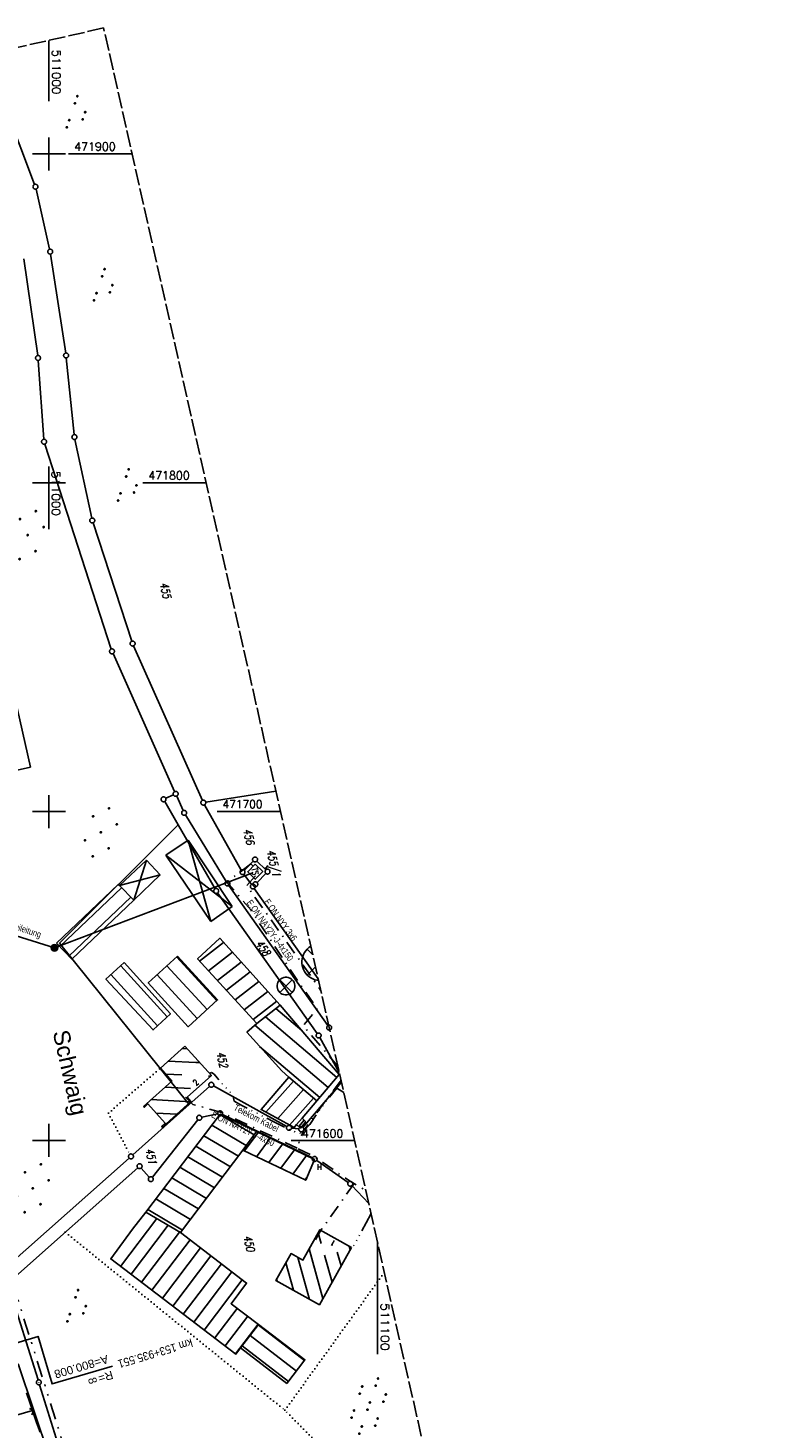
# Model space of a CAD drawing. Extents: x 510737 to 511220, y 470973 to 471938.
# Tile 25 of 25: x 510994 to 511220, y 471513 to 471938. Entities that reach past the tile are written whole.
import ezdxf
from ezdxf.enums import TextEntityAlignment as Align

# ---------------------------------------------------------------- set-up
doc = ezdxf.new("R2010")
doc.units = 0
doc.header["$LTSCALE"] = 10
doc.header["$MEASUREMENT"] = 0
for name, pattern in [('ACAD_ISO14W100', [25.5, 12, -3, 0.5, -3, 0.5, -3, 0.5, -3]), ('LT00', [0]), ('LT08', [0.42, 0.2, -0.1, 0.02, -0.1]), ('LT09', [0.54, 0.2, -0.1, 0.02, -0.1, 0.02, -0.1]), ('LT14', [0.6, 0.5, -0.1]), ('PUNKTX2_STR', [0.6, 0.1, -0.5])]:
    doc.linetypes.add(name, pattern=pattern)
doc.layers.get('0').update_dxf_attribs({"linetype": 'LT00'})
doc.layers.add('-BLATT_95-RAND', color=7, linetype='LT14', plot=False)
for name, color, linetype in [('-EL-020', 250, 'LT00'), ('D-D_BESCHRIFT', 182, 'Continuous'), ('DFK_AB_L', 21, 'LT00'), ('DFK_AB_P', 7, 'LT00'), ('DFK_BEB_SCHR', 254, 'LT00'), ('DFK_BEBAUUNG', 250, 'LT00'), ('DFK_BES-NAME', 255, 'LT00'), ('DFK_FLUR_NR', 250, 'LT00'), ('DFK_GZPKT', 250, 'LT00'), ('DFK_KATASTER', 250, 'LT00'), ('DFK_NUTZUNG', 250, 'LT00'), ('DFK_NUTZUNGSGRENZE', 70, 'PUNKTX2_STR'), ('DFK_TOPO-ANL', 252, 'LT00'), ('DFK_TOPO-SYM', 252, 'LT00'), ('GEMARKUNGSGRENZE', 3, 'LT09'), ('ORTSNAMEN', 152, 'Continuous'), ('STROM_FREILTG', 80, 'STROMFREILEITUNG'), ('STROM_TEXT', 80, 'Continuous'), ('STROM_UNTER', 80, 'LT08'), ('TELEKOM', 210, 'ACAD_ISO14W100'), ('TELEKOM_TEXT', 210, 'Continuous'), ('V94_RASTER', 250, 'LT00'), ('V95_BOESCH', 250, 'LT00'), ('V95_BOSCHUNG', 250, 'LT00'), ('V95_RASTER', 250, 'LT00'), ('V95_ZAUN', 40, 'LT00')]:
    doc.layers.add(name, color=color, linetype=linetype)
doc.styles.add('Arial', font='ARIAL.TTF')
doc.styles.get("Standard").update_dxf_attribs({"font": 'romans.shx'})
doc.styles.add('Strom', font='txt.shx')
doc.styles.add('Versorgungsltg', font='ARIAL.TTF', dxfattribs={"width": 0.8, "height": 2})
doc.linetypes.add('STROMFREILEITUNG', pattern='A,12.7,-5.5,["xx",Strom,S=2.5,R=0,X=-2.6,Y=-0.85],-4.35', length=22.55)

# ---------------------------------------------------------------- blocks, each defined once
blk = doc.blocks.new('SYMB7110')
at = {"color": 0, "linetype": 'ByBlock'}
for p, q in [((-0.9, 0.012919), (-0.9, -0.012919)), ((-0.895, -0.017106), (-0.895, 0.017105)), ((-0.89, 0.019164), (-0.89, -0.019164)), ((-0.885, -0.019797), (-0.885, 0.019796)), ((-0.88, 0.019164), (-0.88, -0.019164)), ((-0.875, -0.017106), (-0.875, 0.017105)), ((-0.87, 0.012919), (-0.87, -0.012919)), ((-0.865, -0.000126), (-0.865, 0.000145)), ((-0.67, 0.012919), (-0.67, -0.012919)), ((-0.665, -0.017106), (-0.665, 0.017105)), ((-0.66, 0.019164), (-0.66, -0.019164)), ((-0.655, -0.019797), (-0.655, 0.019796)), ((-0.65, 0.019164), (-0.65, -0.019164)), ((-0.645, -0.017106), (-0.645, 0.017105)), ((-0.64, 0.012919), (-0.64, -0.012919)), ((-0.635, -0.000126), (-0.635, 0.000145)), ((-0.515, 0.392919), (-0.515, 0.367081)), ((-0.51, 0.362895), (-0.51, 0.397105)), ((-0.505, 0.399164), (-0.505, 0.360836)), ((-0.5, 0.360204), (-0.5, 0.399796)), ((-0.495, 0.399164), (-0.495, 0.360836)), ((-0.49, 0.362895), (-0.49, 0.397105)), ((-0.485, 0.392919), (-0.485, 0.367081)), ((-0.48, 0.379874), (-0.48, 0.380145)), ((-0.285, 0.392919), (-0.285, 0.367081)), ((-0.28, 0.362895), (-0.28, 0.397105)), ((-0.275, 0.399164), (-0.275, 0.360836)), ((-0.27, 0.360204), (-0.27, 0.399796)), ((-0.265, 0.399164), (-0.265, 0.360836)), ((-0.26, 0.362895), (-0.26, 0.397105)), ((-0.255, 0.392919), (-0.255, 0.367081)), ((-0.25, 0.379874), (-0.25, 0.380146)), ((-0.13, 0.012919), (-0.13, -0.012919)), ((-0.125, -0.017105), (-0.125, 0.017105)), ((-0.12, 0.019164), (-0.12, -0.019164)), ((-0.115, -0.019796), (-0.115, 0.019796)), ((-0.11, 0.019164), (-0.11, -0.019164)), ((-0.105, -0.017105), (-0.105, 0.017105)), ((-0.1, 0.012919), (-0.1, -0.012919)), ((-0.095, -0.000126), (-0.095, 0.000146)), ((0.1, 0.012919), (0.1, -0.012919)), ((0.105, -0.017105), (0.105, 0.017105)), ((0.11, 0.019164), (0.11, -0.019164)), ((0.115, -0.019796), (0.115, 0.019796)), ((0.12, 0.019164), (0.12, -0.019164)), ((0.125, -0.017105), (0.125, 0.017105)), ((0.13, 0.012919), (0.13, -0.012919)), ((0.135, -0.000126), (0.135, 0.000146)), ((0.255, 0.392919), (0.255, 0.367081)), ((0.26, 0.362895), (0.26, 0.397105)), ((0.265, 0.399164), (0.265, 0.360836)), ((0.27, 0.360204), (0.27, 0.399796)), ((0.275, 0.399164), (0.275, 0.360836)), ((0.28, 0.362895), (0.28, 0.397105)), ((0.285, 0.392919), (0.285, 0.367081)), ((0.29, 0.379874), (0.29, 0.380145)), ((0.485, 0.392919), (0.485, 0.367081)), ((0.49, 0.362895), (0.49, 0.397105)), ((0.495, 0.399164), (0.495, 0.360836)), ((0.5, 0.360204), (0.5, 0.399796)), ((0.505, 0.399164), (0.505, 0.360836)), ((0.51, 0.362895), (0.51, 0.397105)), ((0.515, 0.392919), (0.515, 0.367081)), ((0.52, 0.379874), (0.52, 0.380146)), ((0.64, 0.012919), (0.64, -0.012919)), ((0.645, -0.017105), (0.645, 0.017105)), ((0.65, 0.019164), (0.65, -0.019164)), ((0.655, -0.019796), (0.655, 0.019796)), ((0.66, 0.019164), (0.66, -0.019164)), ((0.665, -0.017105), (0.665, 0.017105)), ((0.67, 0.012919), (0.67, -0.012919)), ((0.675, -0.000126), (0.675, 0.000146)), ((0.87, 0.012919), (0.87, -0.012919)), ((0.875, -0.017105), (0.875, 0.017105)), ((0.88, 0.019164), (0.88, -0.019164)), ((0.885, -0.019796), (0.885, 0.019796)), ((0.89, 0.019164), (0.89, -0.019164)), ((0.895, -0.017105), (0.895, 0.017105)), ((0.9, 0.012919), (0.9, -0.012919)), ((0.905, -0.000126), (0.905, 0.000146)), ((-0.515, -0.367081), (-0.515, -0.392919)), ((-0.51, -0.397105), (-0.51, -0.362895)), ((-0.505, -0.360836), (-0.505, -0.399164)), ((-0.5, -0.399796), (-0.5, -0.360204)), ((-0.495, -0.360836), (-0.495, -0.399164)), ((-0.49, -0.397106), (-0.49, -0.362895)), ((-0.485, -0.367081), (-0.485, -0.392919)), ((-0.48, -0.380126), (-0.48, -0.379855)), ((-0.285, -0.367081), (-0.285, -0.392919)), ((-0.28, -0.397105), (-0.28, -0.362895)), ((-0.275, -0.360836), (-0.275, -0.399164)), ((-0.27, -0.399796), (-0.27, -0.360204)), ((-0.265, -0.360836), (-0.265, -0.399164)), ((-0.26, -0.397105), (-0.26, -0.362895)), ((-0.255, -0.367081), (-0.255, -0.392919)), ((-0.25, -0.380126), (-0.25, -0.379855)), ((0.255, -0.367081), (0.255, -0.392919)), ((0.26, -0.397105), (0.26, -0.362895)), ((0.265, -0.360836), (0.265, -0.399164)), ((0.27, -0.399796), (0.27, -0.360204)), ((0.275, -0.360836), (0.275, -0.399164)), ((0.28, -0.397105), (0.28, -0.362895)), ((0.285, -0.367081), (0.285, -0.392919)), ((0.29, -0.380126), (0.29, -0.379855)), ((0.485, -0.367081), (0.485, -0.392919)), ((0.49, -0.397105), (0.49, -0.362895)), ((0.495, -0.360836), (0.495, -0.399164)), ((0.5, -0.399796), (0.5, -0.360204)), ((0.505, -0.360836), (0.505, -0.399164)), ((0.51, -0.397105), (0.51, -0.362895)), ((0.515, -0.367081), (0.515, -0.392919)), ((0.52, -0.380126), (0.52, -0.379855))]:
    blk.add_line(p, q, dxfattribs=at)
for points in [[(-0.865, 0), (-0.866981, 0.008678), (-0.87253, 0.015637), (-0.88055, 0.019498), (-0.88945, 0.019498), (-0.89747, 0.015637), (-0.903019, 0.008678), (-0.905, 0)], [(-0.905, 0), (-0.903019, -0.008678), (-0.89747, -0.015637), (-0.88945, -0.019499), (-0.88055, -0.019499), (-0.87253, -0.015637), (-0.866981, -0.008678), (-0.865, 0)], [(-0.635, 0), (-0.636981, 0.008678), (-0.64253, 0.015637), (-0.65055, 0.019498), (-0.65945, 0.019498), (-0.66747, 0.015637), (-0.673019, 0.008678), (-0.675, 0)], [(-0.675, 0), (-0.673019, -0.008678), (-0.66747, -0.015637), (-0.65945, -0.019499), (-0.65055, -0.019499), (-0.64253, -0.015637), (-0.636981, -0.008678), (-0.635, 0)], [(-0.48, 0.38), (-0.481981, 0.388678), (-0.48753, 0.395637), (-0.49555, 0.399499), (-0.50445, 0.399499), (-0.51247, 0.395637), (-0.518019, 0.388678), (-0.52, 0.38), (-0.518019, 0.371322), (-0.51247, 0.364363), (-0.50445, 0.360501), (-0.49555, 0.360501), (-0.48753, 0.364363), (-0.481981, 0.371322), (-0.48, 0.38)], [(-0.25, 0.38), (-0.251981, 0.388678), (-0.25753, 0.395637), (-0.26555, 0.399499), (-0.27445, 0.399499), (-0.28247, 0.395637), (-0.288019, 0.388678), (-0.29, 0.38), (-0.288019, 0.371322), (-0.28247, 0.364363), (-0.27445, 0.360501), (-0.26555, 0.360501), (-0.25753, 0.364363), (-0.251981, 0.371322), (-0.25, 0.38)], [(-0.095, 0), (-0.096981, 0.008678), (-0.10253, 0.015637), (-0.11055, 0.019499), (-0.11945, 0.019499), (-0.12747, 0.015637), (-0.133019, 0.008678), (-0.135, 0)], [(-0.135, 0), (-0.133019, -0.008678), (-0.12747, -0.015637), (-0.11945, -0.019499), (-0.11055, -0.019499), (-0.10253, -0.015637), (-0.096981, -0.008678), (-0.095, 0)], [(0.135, 0), (0.133019, 0.008678), (0.12747, 0.015637), (0.11945, 0.019499), (0.11055, 0.019499), (0.10253, 0.015637), (0.096981, 0.008678), (0.095, 0)], [(0.095, 0), (0.096981, -0.008678), (0.10253, -0.015637), (0.11055, -0.019499), (0.11945, -0.019499), (0.12747, -0.015637), (0.133019, -0.008678), (0.135, 0)], [(0.29, 0.38), (0.288019, 0.388678), (0.28247, 0.395637), (0.27445, 0.399499), (0.26555, 0.399499), (0.25753, 0.395637), (0.251981, 0.388678), (0.25, 0.38), (0.251981, 0.371322), (0.25753, 0.364363), (0.26555, 0.360501), (0.27445, 0.360501), (0.28247, 0.364363), (0.288019, 0.371322), (0.29, 0.38)], [(0.52, 0.38), (0.518019, 0.388678), (0.51247, 0.395637), (0.50445, 0.399499), (0.495549, 0.399499), (0.48753, 0.395637), (0.481981, 0.388678), (0.48, 0.38), (0.481981, 0.371322), (0.48753, 0.364363), (0.495549, 0.360501), (0.50445, 0.360501), (0.51247, 0.364363), (0.518019, 0.371322), (0.52, 0.38)], [(0.675, 0), (0.673019, 0.008678), (0.66747, 0.015637), (0.65945, 0.019499), (0.65055, 0.019499), (0.64253, 0.015637), (0.636981, 0.008678), (0.635, 0)], [(0.635, 0), (0.636981, -0.008678), (0.64253, -0.015637), (0.65055, -0.019499), (0.65945, -0.019499), (0.66747, -0.015637), (0.673019, -0.008678), (0.675, 0)], [(0.905, 0), (0.903019, 0.008678), (0.89747, 0.015637), (0.88945, 0.019499), (0.88055, 0.019499), (0.87253, 0.015637), (0.866981, 0.008678), (0.865, 0)], [(0.865, 0), (0.866981, -0.008678), (0.87253, -0.015637), (0.88055, -0.019499), (0.88945, -0.019499), (0.89747, -0.015637), (0.903019, -0.008678), (0.905, 0)], [(-0.48, -0.38), (-0.481981, -0.371322), (-0.48753, -0.364363), (-0.49555, -0.360501), (-0.50445, -0.360501), (-0.51247, -0.364363), (-0.518019, -0.371322), (-0.52, -0.38), (-0.518019, -0.388678), (-0.51247, -0.395637), (-0.50445, -0.399499), (-0.49555, -0.399499), (-0.48753, -0.395637), (-0.481981, -0.388678), (-0.48, -0.38)], [(-0.25, -0.38), (-0.251981, -0.371322), (-0.25753, -0.364363), (-0.26555, -0.360501), (-0.27445, -0.360501), (-0.28247, -0.364363), (-0.288019, -0.371322), (-0.29, -0.38), (-0.288019, -0.388678), (-0.28247, -0.395637), (-0.27445, -0.399499), (-0.26555, -0.399499), (-0.25753, -0.395637), (-0.251981, -0.388678), (-0.25, -0.38)], [(0.29, -0.38), (0.288019, -0.371322), (0.28247, -0.364363), (0.27445, -0.360501), (0.26555, -0.360501), (0.25753, -0.364363), (0.251981, -0.371322), (0.25, -0.38), (0.251981, -0.388678), (0.25753, -0.395637), (0.26555, -0.399499), (0.27445, -0.399499), (0.28247, -0.395637), (0.288019, -0.388678), (0.29, -0.38)], [(0.52, -0.38), (0.518019, -0.371322), (0.51247, -0.364363), (0.50445, -0.360501), (0.495549, -0.360501), (0.48753, -0.364363), (0.481981, -0.371322), (0.48, -0.38), (0.481981, -0.388678), (0.48753, -0.395637), (0.495549, -0.399499), (0.50445, -0.399499), (0.51247, -0.395637), (0.518019, -0.388678), (0.52, -0.38)]]:
    blk.add_lwpolyline(points, dxfattribs=at)
blk = doc.blocks.new('SYMB7111')
at = {"color": 0, "linetype": 'ByBlock'}
for p, q in [((-0.13, 0.202919), (-0.13, 0.177081)), ((-0.125, 0.172895), (-0.125, 0.207105)), ((-0.12, 0.209164), (-0.12, 0.170836)), ((-0.115, 0.170204), (-0.115, 0.209796)), ((-0.11, 0.209164), (-0.11, 0.170836)), ((-0.105, 0.172895), (-0.105, 0.207105)), ((-0.1, 0.202919), (-0.1, 0.177081)), ((-0.095, 0.189874), (-0.095, 0.190146)), ((0.1, 0.202919), (0.1, 0.177081)), ((0.105, 0.172895), (0.105, 0.207105)), ((0.11, 0.209164), (0.11, 0.170836)), ((0.115, 0.170204), (0.115, 0.209796)), ((0.12, 0.209164), (0.12, 0.170836)), ((0.125, 0.172895), (0.125, 0.207105)), ((0.13, 0.202919), (0.13, 0.177081)), ((0.135, 0.189874), (0.135, 0.190146)), ((-0.515, -0.177081), (-0.515, -0.202919)), ((-0.51, -0.207105), (-0.51, -0.172895)), ((-0.505, -0.170836), (-0.505, -0.209164)), ((-0.5, -0.209796), (-0.5, -0.170204)), ((-0.495, -0.170836), (-0.495, -0.209164)), ((-0.49, -0.207105), (-0.49, -0.172895)), ((-0.485, -0.177081), (-0.485, -0.202919)), ((-0.48, -0.190126), (-0.48, -0.189854)), ((-0.285, -0.177081), (-0.285, -0.202919)), ((-0.28, -0.207105), (-0.28, -0.172895)), ((-0.275, -0.170836), (-0.275, -0.209164)), ((-0.27, -0.209796), (-0.27, -0.170204)), ((-0.265, -0.170836), (-0.265, -0.209164)), ((-0.26, -0.207105), (-0.26, -0.172895)), ((-0.255, -0.177081), (-0.255, -0.202919)), ((-0.25, -0.190126), (-0.25, -0.189854)), ((0.255, -0.177081), (0.255, -0.202919)), ((0.26, -0.207105), (0.26, -0.172895)), ((0.265, -0.170836), (0.265, -0.209164)), ((0.27, -0.209796), (0.27, -0.170204)), ((0.275, -0.170836), (0.275, -0.209164)), ((0.28, -0.207105), (0.28, -0.172895)), ((0.285, -0.177081), (0.285, -0.202919)), ((0.29, -0.190126), (0.29, -0.189854)), ((0.485, -0.177081), (0.485, -0.202919)), ((0.49, -0.207105), (0.49, -0.172895)), ((0.495, -0.170836), (0.495, -0.209164)), ((0.5, -0.209796), (0.5, -0.170204)), ((0.505, -0.170836), (0.505, -0.209164)), ((0.51, -0.207105), (0.51, -0.172895)), ((0.515, -0.177081), (0.515, -0.202919)), ((0.52, -0.190126), (0.52, -0.189854))]:
    blk.add_line(p, q, dxfattribs=at)
for points in [[(-0.095, 0.19), (-0.096981, 0.198678), (-0.10253, 0.205637), (-0.11055, 0.209499), (-0.11945, 0.209499), (-0.12747, 0.205637), (-0.133019, 0.198678), (-0.135, 0.19), (-0.133019, 0.181322), (-0.12747, 0.174363), (-0.11945, 0.170501), (-0.11055, 0.170501), (-0.10253, 0.174363), (-0.096981, 0.181322), (-0.095, 0.19)], [(0.135, 0.19), (0.133019, 0.198678), (0.12747, 0.205637), (0.11945, 0.209499), (0.11055, 0.209499), (0.10253, 0.205637), (0.096981, 0.198678), (0.095, 0.19), (0.096981, 0.181322), (0.10253, 0.174363), (0.11055, 0.170501), (0.11945, 0.170501), (0.12747, 0.174363), (0.133019, 0.181322), (0.135, 0.19)], [(-0.48, -0.19), (-0.481981, -0.181322), (-0.48753, -0.174363), (-0.49555, -0.170501), (-0.50445, -0.170501), (-0.51247, -0.174363), (-0.518019, -0.181322), (-0.52, -0.19), (-0.518019, -0.198678), (-0.51247, -0.205637), (-0.50445, -0.209499), (-0.49555, -0.209499), (-0.48753, -0.205637), (-0.481981, -0.198678), (-0.48, -0.19)], [(-0.25, -0.19), (-0.251981, -0.181322), (-0.25753, -0.174363), (-0.26555, -0.170501), (-0.27445, -0.170501), (-0.28247, -0.174363), (-0.288019, -0.181322), (-0.29, -0.19), (-0.288019, -0.198678), (-0.28247, -0.205637), (-0.27445, -0.209499), (-0.26555, -0.209499), (-0.25753, -0.205637), (-0.251981, -0.198678), (-0.25, -0.19)], [(0.29, -0.19), (0.288019, -0.181322), (0.28247, -0.174363), (0.27445, -0.170501), (0.26555, -0.170501), (0.25753, -0.174363), (0.251981, -0.181322), (0.25, -0.19), (0.251981, -0.198678), (0.25753, -0.205637), (0.26555, -0.209499), (0.27445, -0.209499), (0.28247, -0.205637), (0.288019, -0.198678), (0.29, -0.19)], [(0.52, -0.19), (0.518019, -0.181322), (0.51247, -0.174363), (0.50445, -0.170501), (0.49555, -0.170501), (0.48753, -0.174363), (0.481981, -0.181322), (0.48, -0.19), (0.481981, -0.198678), (0.48753, -0.205637), (0.49555, -0.209499), (0.50445, -0.209499), (0.51247, -0.205637), (0.518019, -0.198678), (0.52, -0.19)]]:
    blk.add_lwpolyline(points, dxfattribs=at)
blk = doc.blocks.new('SYMB7060')
at = {"color": 0, "linetype": 'ByBlock'}
for p, q in [((-0.26, 0), (0, 0)), ((-0.08, 0.045), (0, 0)), ((0, 0), (-0.08, -0.045))]:
    blk.add_line(p, q, dxfattribs=at)
blk = doc.blocks.new('SYMB7010')
at = {"color": 0, "linetype": 'ByBlock'}
for points in [[(-0.031408, 0.499213), (-0.093728, 0.49134), (-0.15457, 0.475719), (-0.212975, 0.452595), (-0.268021, 0.422333), (-0.31884, 0.385411), (-0.36463, 0.342411), (-0.40467, 0.29401), (-0.438329, 0.240973), (-0.465074, 0.184136), (-0.484486, 0.124395), (-0.496256, 0.062692), (-0.5002, 0)], [(-0.5002, 0), (-0.496256, -0.062692), (-0.484486, -0.124395), (-0.465075, -0.184136), (-0.438329, -0.240973), (-0.404671, -0.29401), (-0.36463, -0.342411), (-0.31884, -0.385411), (-0.268021, -0.422333), (-0.212975, -0.452595), (-0.154571, -0.475719), (-0.093728, -0.49134), (-0.031408, -0.499213), (0.031408, -0.499213)], [(0.5002, 0), (0.496256, 0.062692), (0.484485, 0.124395), (0.465074, 0.184136), (0.438329, 0.240973), (0.40467, 0.29401), (0.36463, 0.342411), (0.31884, 0.385411), (0.268021, 0.422333), (0.212975, 0.452595), (0.15457, 0.475719), (0.093728, 0.49134), (0.031408, 0.499213), (-0.031408, 0.499213)], [(0.031408, -0.499213), (0.093728, -0.491341), (0.15457, -0.475719), (0.212975, -0.452595), (0.268021, -0.422333), (0.31884, -0.385411), (0.36463, -0.342411), (0.404671, -0.294011), (0.438329, -0.240974), (0.465075, -0.184136), (0.484486, -0.124395), (0.496256, -0.062692), (0.500201, 0)]]:
    blk.add_lwpolyline(points, dxfattribs=at)
blk = doc.blocks.new('SYMB0003')
at = {"color": 0, "linetype": 'ByBlock'}
for p, q in [((-0.015712, 0), (0.010166, 0.012015)), ((0, -0.021257), (-0.015712, 0)), ((0.010166, 0.012015), (0, -0.021257))]:
    blk.add_line(p, q, dxfattribs=at)
for points in [[(-0.031395, 0.499013), (-0.093691, 0.491144), (-0.154509, 0.475528), (-0.21289, 0.452414), (-0.267913, 0.422164), (-0.318712, 0.385257), (-0.364484, 0.342274), (-0.404509, 0.293893), (-0.438154, 0.240877), (-0.464888, 0.184062), (-0.484292, 0.124345), (-0.496058, 0.062667), (-0.5, 0)], [(-0.5, 0), (-0.496058, -0.062667), (-0.484292, -0.124345), (-0.464888, -0.184062), (-0.438154, -0.240877), (-0.404509, -0.293893), (-0.364485, -0.342274), (-0.318712, -0.385257), (-0.267914, -0.422164), (-0.21289, -0.452414), (-0.154509, -0.475529), (-0.093691, -0.491144), (-0.031395, -0.499014), (0.031395, -0.499014)], [(0.5, 0), (0.496057, 0.062667), (0.484292, 0.124345), (0.464888, 0.184062), (0.438153, 0.240877), (0.404509, 0.293893), (0.364484, 0.342274), (0.318712, 0.385257), (0.267913, 0.422164), (0.21289, 0.452414), (0.154509, 0.475528), (0.093691, 0.491144), (0.031395, 0.499013), (-0.031395, 0.499013)], [(0.031395, -0.499014), (0.093691, -0.491144), (0.154509, -0.475529), (0.21289, -0.452414), (0.267914, -0.422164), (0.318712, -0.385257), (0.364485, -0.342274), (0.404509, -0.293893), (0.438154, -0.240877), (0.464889, -0.184062), (0.484292, -0.124345), (0.496058, -0.062667), (0.5, 0)]]:
    blk.add_lwpolyline(points, dxfattribs=at)
blk = doc.blocks.new('SYMB0024')
at = {"color": 0, "linetype": 'ByBlock'}
for p, q in [((-0.5, 0.5), (0, 0)), ((0, 0), (0.5, 0.5))]:
    blk.add_line(p, q, dxfattribs=at)
blk = doc.blocks.new('Ackerland7')
at = {"layer": 'DFK_NUTZUNG', "color": 0, "linetype": 'ByBlock'}
for p, q in [((-7.85, 0.13), (-7.85, -0.13)), ((-7.8, -0.17), (-7.8, 0.17)), ((-7.75, 0.19), (-7.75, -0.19)), ((-7.7, -0.2), (-7.7, 0.2)), ((-7.65, 0.19), (-7.65, -0.19)), ((-7.6, -0.17), (-7.6, 0.17)), ((-7.55, 0.13), (-7.55, -0.13)), ((-7.5, 0), (-7.5, 0)), ((-4, 3.93), (-4, 3.67)), ((-3.95, 3.63), (-3.95, 3.97)), ((-3.9, 3.99), (-3.9, 3.61)), ((-3.85, 3.6), (-3.85, 4)), ((-3.8, 3.99), (-3.8, 3.61)), ((-3.75, 3.63), (-3.75, 3.97)), ((-3.7, 3.93), (-3.7, 3.67)), ((-3.65, 3.8), (-3.65, 3.8)), ((-0.15, 0.13), (-0.15, -0.13)), ((-0.1, -0.17), (-0.1, 0.17)), ((-0.05, 0.19), (-0.05, -0.19)), ((0, -0.2), (0, 0.2)), ((0.05, 0.19), (0.05, -0.19)), ((0.1, -0.17), (0.1, 0.17)), ((0.15, 0.13), (0.15, -0.13)), ((0.2, 0), (0.2, 0)), ((3.7, 3.93), (3.7, 3.67)), ((3.75, 3.63), (3.75, 3.97)), ((3.8, 3.99), (3.8, 3.61)), ((3.85, 3.6), (3.85, 4)), ((3.9, 3.99), (3.9, 3.61)), ((3.95, 3.63), (3.95, 3.97)), ((4, 3.93), (4, 3.67)), ((4.05, 3.8), (4.05, 3.8)), ((7.55, 0.13), (7.55, -0.13)), ((7.6, -0.17), (7.6, 0.17)), ((7.65, 0.19), (7.65, -0.19)), ((7.7, -0.2), (7.7, 0.2)), ((7.75, 0.19), (7.75, -0.19)), ((7.8, -0.17), (7.8, 0.17)), ((7.85, 0.13), (7.85, -0.13)), ((7.9, 0), (7.9, 0)), ((-4, -3.67), (-4, -3.93)), ((-3.95, -3.97), (-3.95, -3.63)), ((-3.9, -3.61), (-3.9, -3.99)), ((-3.85, -4), (-3.85, -3.6)), ((-3.8, -3.61), (-3.8, -3.99)), ((-3.75, -3.97), (-3.75, -3.63)), ((-3.7, -3.67), (-3.7, -3.93)), ((-3.65, -3.8), (-3.65, -3.8)), ((3.7, -3.67), (3.7, -3.93)), ((3.75, -3.97), (3.75, -3.63)), ((3.8, -3.61), (3.8, -3.99)), ((3.85, -4), (3.85, -3.6)), ((3.9, -3.61), (3.9, -3.99)), ((3.95, -3.97), (3.95, -3.63)), ((4, -3.67), (4, -3.93)), ((4.05, -3.8), (4.05, -3.8))]:
    blk.add_line(p, q, dxfattribs=at)
for points in [[(-7.5, 0), (-7.52, 0.09), (-7.58, 0.16), (-7.66, 0.19), (-7.74, 0.19), (-7.82, 0.16), (-7.88, 0.09), (-7.9, 0)], [(-3.65, 3.8), (-3.67, 3.89), (-3.73, 3.96), (-3.81, 3.99), (-3.89, 3.99), (-3.97, 3.96), (-4.03, 3.89), (-4.05, 3.8), (-4.03, 3.71), (-3.97, 3.64), (-3.89, 3.6), (-3.81, 3.6), (-3.73, 3.64), (-3.67, 3.71), (-3.65, 3.8)], [(0.2, 0), (0.18, 0.09), (0.12, 0.16), (0.04, 0.19), (-0.04, 0.19), (-0.12, 0.16), (-0.18, 0.09), (-0.2, 0)], [(-0.2, 0), (-0.18, -0.09), (-0.12, -0.16), (-0.04, -0.19), (0.04, -0.19), (0.12, -0.16), (0.18, -0.09), (0.2, 0)], [(4.05, 3.8), (4.03, 3.89), (3.97, 3.96), (3.89, 3.99), (3.81, 3.99), (3.73, 3.96), (3.67, 3.89), (3.65, 3.8), (3.67, 3.71), (3.73, 3.64), (3.81, 3.61), (3.89, 3.61), (3.97, 3.64), (4.03, 3.71), (4.05, 3.8)], [(7.9, 0), (7.88, 0.09), (7.82, 0.16), (7.74, 0.19), (7.66, 0.19), (7.58, 0.16), (7.52, 0.09), (7.5, 0)], [(7.5, 0), (7.52, -0.09), (7.58, -0.16), (7.66, -0.19), (7.74, -0.19), (7.82, -0.16), (7.88, -0.09), (7.9, 0)], [(-7.9, 0), (-7.88, -0.09), (-7.82, -0.16), (-7.74, -0.19), (-7.66, -0.19), (-7.58, -0.16), (-7.52, -0.09), (-7.5, 0)], [(-3.65, -3.8), (-3.67, -3.71), (-3.73, -3.64), (-3.81, -3.61), (-3.89, -3.61), (-3.97, -3.64), (-4.03, -3.71), (-4.05, -3.8), (-4.03, -3.89), (-3.97, -3.96), (-3.89, -3.99), (-3.81, -3.99), (-3.73, -3.96), (-3.67, -3.89), (-3.65, -3.8)], [(4.05, -3.8), (4.03, -3.71), (3.97, -3.64), (3.89, -3.61), (3.81, -3.61), (3.73, -3.64), (3.67, -3.71), (3.65, -3.8), (3.67, -3.89), (3.73, -3.96), (3.81, -3.99), (3.89, -3.99), (3.97, -3.96), (4.03, -3.89), (4.05, -3.8)]]:
    blk.add_lwpolyline(points, dxfattribs=at)

msp = doc.modelspace()

# ---------------------------------------------------------------- hatches: boundary and pattern name
at = {"layer": 'STROM_TEXT'}
h = msp.add_hatch(color=256, dxfattribs=at)
edge = h.paths.add_edge_path()
edge.add_arc((511001.7, 471658.58), 1, 0, 360)

# ---------------------------------------------------------------- linework, layer by layer
at = {"layer": '-BLATT_95-RAND'}
msp.add_lwpolyline([(510736.69, 471875.13), (510940.32, 470972.83), (511220.28, 471036.01), (511016.64, 471938.32), (510736.69, 471875.13)], dxfattribs=at)
at = {"layer": '-EL-020', "flags": 128}
msp.add_lwpolyline([(510972.5, 471533.19), (510996.69, 471540.38), (511000.99, 471525.92), (511019.35, 471531.37)], dxfattribs=at)
at = {"layer": 'D-D_BESCHRIFT'}
msp.add_lwpolyline([(510969.96, 471775.17), (510984.38, 471711.29), (510994.35, 471713.54), (510979.93, 471777.42)], close=True, dxfattribs=at)
at = {"layer": 'DFK_AB_L'}
for p, q in [((510987.68, 471555.79), (510996.7, 471527.15)), ((510997.15, 471525.71), (511021.99, 471446.04))]:
    msp.add_line(p, q, dxfattribs=at)
at = {"layer": 'DFK_BEB_SCHR'}
for p, q in [((511022.12, 471676.84), (511003.35, 471658.96)), ((511006.1, 471656.06), (511024.92, 471673.98)), ((511053.14, 471660.2), (511045.86, 471654.55)), ((511038.84, 471655.79), (511051.06, 471642.47)), ((511048.57, 471651.59), (511055.83, 471657.23)), ((511058.52, 471654.26), (511051.28, 471648.63)), ((511018.88, 471650.45), (511033.02, 471634.82)), ((511035.95, 471637.54), (511021.84, 471653.14)), ((511032.94, 471650.38), (511045.15, 471637.07)), ((511048.1, 471639.77), (511035.89, 471653.09)), ((511053.99, 471645.67), (511061.22, 471651.28)), ((511063.91, 471648.31), (511056.7, 471642.71)), ((511059.41, 471639.75), (511066.6, 471645.33)), ((511069.29, 471642.36), (511062.12, 471636.79)), ((511065.86, 471637.61), (511087.58, 471619.16)), ((511076.96, 471633.43), (511069.08, 471640.12)), ((511084.99, 471616.11), (511062.67, 471635.07)), ((511040.56, 471627.94), (511042.09, 471627.86)), ((511064.1, 471628.61), (511082.4, 471613.06)), ((511035.53, 471620.19), (511040.48, 471619.93)), ((511044.72, 471623.72), (511036.32, 471624.15)), ((511045.88, 471623.66), (511044.79, 471623.72)), ((511043.08, 471615.79), (511035.34, 471616.19)), ((511048.54, 471619.52), (511049.14, 471619.49)), ((511074.39, 471618.06), (511066.01, 471608.59)), ((511031.1, 471612.4), (511043.18, 471611.78)), ((511069.62, 471606.63), (511077.44, 471615.47)), ((511080.49, 471612.88), (511073.23, 471604.68)), ((511038.97, 471607.99), (511032.62, 471608.32)), ((511062.44, 471601.67), (511052.02, 471607.86)), ((511034.31, 471604.23), (511034.77, 471604.2)), ((511049.58, 471604.65), (511060.05, 471598.43)), ((511077.65, 471606.17), (511076.03, 471604.2)), ((511057.64, 471595.21), (511047.15, 471601.44)), ((511063.68, 471602.43), (511059.53, 471596.81)), ((511063.2, 471595.05), (511067.35, 471600.67)), ((511071.02, 471598.9), (511066.87, 471593.29)), ((511052.78, 471588.79), (511042.28, 471595.03)), ((511044.72, 471598.24), (511055.21, 471592)), ((511070.55, 471591.54), (511074.69, 471597.14)), ((511078.36, 471595.38), (511074.22, 471589.78)), ((511039.85, 471591.82), (511050.35, 471585.58)), ((511047.92, 471582.37), (511037.42, 471588.62)), ((511077.89, 471588.02), (511078.52, 471588.86)), ((511043.06, 471575.96), (511032.55, 471582.2)), ((511034.98, 471585.41), (511045.49, 471579.17)), ((511030.11, 471579), (511040.63, 471572.75)), ((511032.82, 471576.23), (511021.79, 471561.7)), ((511024.98, 471559.28), (511036.28, 471574.18)), ((511039.74, 471572.12), (511028.16, 471556.86)), ((511031.34, 471554.44), (511042.95, 471569.72)), ((511081.94, 471571.91), (511082.85, 471568.67)), ((511046.13, 471567.29), (511034.53, 471552.02)), ((511037.71, 471549.59), (511049.3, 471564.87)), ((511083.38, 471551.97), (511079.17, 471566.99)), ((511083.86, 471565.07), (511086.15, 471556.9)), ((511088.92, 471561.83), (511087.74, 471566.05)), ((511091.39, 471567.84), (511091.69, 471566.76)), ((511052.48, 471562.44), (511040.89, 471547.17)), ((511074.39, 471554.41), (511072.05, 471562.73)), ((511075.73, 471564.43), (511079.32, 471551.65)), ((511044.08, 471544.75), (511055.66, 471560.01)), ((511058.84, 471557.58), (511047.26, 471542.33)), ((511069.29, 471557.78), (511069.46, 471557.15)), ((511050.44, 471539.91), (511057.28, 471548.92)), ((511060.47, 471546.5), (511053.63, 471537.48)), ((511056.81, 471535.06), (511063.66, 471544.08)), ((511077.72, 471533.06), (511063.61, 471543.87)), ((511061.19, 471540.68), (511075.31, 471529.87)), ((511072.89, 471526.68), (511058.77, 471537.5))]:
    msp.add_line(p, q, dxfattribs=at)
at = {"layer": 'DFK_BEBAUUNG'}
for points in [[(511062.73, 471684, 0), (511065.05, 471681.75, 0), (511062.78, 471679.44, 0), (511060.48, 471681.69, 0), (511062.73, 471684, 0)], [(511002.35, 471660.02, 0), (511021.11, 471677.88, 0), (511021.48, 471677.5, 0), (511025.8, 471673.07, 0), (511006.94, 471655.17, 0), (511002.35, 471660.02, 0)], [(511070.4, 471641.14, 0), (511063.23, 471635.57, 0), (511045.21, 471655.26, 0), (511051.99, 471661.47, 0), (511070.4, 471641.14, 0)], [(511039.1, 471656.03, 0), (511051.32, 471642.71, 0), (511042.41, 471634.57, 0), (511030.23, 471647.89, 0), (511039.1, 471656.03, 0)], [(511022.85, 471654.06, 0), (511036.95, 471638.47, 0), (511031.71, 471633.61, 0), (511017.34, 471649.04, 0), (511022.85, 471654.06, 0)], [(511081.51, 471612.01, 0), (511072.96, 471619.27, 0), (511070.85, 471621.13, 0), (511060.24, 471632.88, 0), (511063.23, 471635.57, 0), (511070.4, 471641.14, 0), (511088.34, 471620.05, 0), (511081.51, 471612.01, 0)], [(511041.37, 471628.66, 0), (511049.42, 471619.74, 0), (511042.04, 471613.15, 0), (511043.22, 471611.82, 0), (511034.53, 471603.99, 0), (511034.3, 471604.24, 0), (511035.4, 471605.23, 0), (511030.14, 471611.08, 0), (511029.04, 471610.09, 0), (511028.81, 471610.36, 0), (511037.43, 471618.06, 0), (511033.91, 471622, 0), (511041.37, 471628.66, 0)], [(511077.03, 471606.73, 0), (511075.33, 471604.81, 0), (511074.58, 471603.95, 0), (511064.56, 471609.37, 0), (511072.96, 471619.27, 0), (511081.51, 471612.01, 0), (511077.03, 471606.73, 0)], [(511040.03, 471571.95, 0), (511029.51, 471578.2, 0), (511052.12, 471607.99, 0), (511063.18, 471602.67, 0), (511059.03, 471597.05, 0), (511040.03, 471571.95, 0)], [(511078.18, 471605.7, 0), (511076.56, 471603.74, 0), (511075.33, 471604.81, 0), (511077.03, 471606.73, 0), (511078.18, 471605.7, 0)], [(511059.03, 471597.05, 0), (511063.18, 471602.67, 0), (511080.76, 471594.22, 0), (511078.12, 471587.91, 0), (511059.03, 471597.05, 0)], [(511063.73, 471544.03, 0), (511058.31, 471536.89, 0), (511056.89, 471535, 0), (511018.83, 471563.96, 0), (511025.48, 471573.02, 0), (511029.51, 471578.2, 0), (511040.03, 471571.95, 0), (511060.13, 471556.6, 0), (511055.43, 471550.32, 0), (511063.73, 471544.03, 0)], [(511092.08, 471567.45, 0), (511082.28, 471550, 0), (511069.06, 471557.38, 0), (511073.65, 471565.58, 0), (511077.25, 471563.59, 0), (511082.46, 471572.84, 0), (511092.08, 471567.45, 0)], [(511072.43, 471526.07, 0), (511058.31, 471536.89, 0), (511063.73, 471544.03, 0), (511077.89, 471533.28, 0), (511072.43, 471526.07, 0)]]:
    msp.add_polyline3d(points, dxfattribs=at)
at = {"layer": 'DFK_KATASTER'}
for p, q in [((510995.65, 471890.74), (510986.98, 471913.67)), ((511000.22, 471871.03), (510996.08, 471889.31)), ((510996.58, 471838.7), (510992.34, 471868.14)), ((511005.11, 471839.47), (511000.5, 471869.56)), ((511007.69, 471814.67), (511005.3, 471837.98)), ((510998.47, 471813.24), (510996.74, 471837.21)), ((511018.96, 471749.45), (510998.75, 471811.78)), ((511013.03, 471789.27), (511007.93, 471813.19)), ((511025.24, 471751.82), (511013.42, 471787.83)), ((511038.25, 471706.08), (511019.5, 471748.06)), ((511025.78, 471750.42), (511046.68, 471703.42)), ((511069.02, 471706.24), (511047.72, 471702.85)), ((511035.24, 471703.1), (511039.36, 471695.94)), ((511037.88, 471705.09), (511035.55, 471704.06)), ((511040.83, 471700.31), (511038.87, 471704.72)), ((511047.35, 471702.08), (511058.53, 471682.24)), ((511053.92, 471678.79), (511041.53, 471698.98)), ((511003.21, 471659.99), (511039.36, 471695.94)), ((511050.53, 471676.52), (511039.36, 471695.94)), ((511062.18, 471684.91), (511059.43, 471682.12)), ((511065.97, 471682.27), (511063.25, 471684.92)), ((511061.62, 471677.84), (511059.34, 471680.98)), ((511063.32, 471678.43), (511065.99, 471681.21)), ((511054.74, 471677.54), (511084.83, 471634.91)), ((511062.49, 471676.62), (511081.91, 471649.11)), ((511051.33, 471675.26), (511081.62, 471632.52)), ((511042.68, 471610.93), (511003.21, 471659.99)), ((511082.42, 471631.26), (511088.33, 471620.67)), ((511048.84, 471616.42), (511042.68, 471610.93)), ((511050.06, 471616.56), (511072.38, 471604.19)), ((511088.99, 471617.75), (511077.28, 471603.96)), ((511025.52, 471595.63), (511042.68, 471610.93)), ((511051.37, 471608.08), (511046.48, 471607.05)), ((511080.16, 471594.7), (511052.78, 471607.9)), ((511031.47, 471588.8), (511045.29, 471606.3)), ((511076.05, 471603.48), (511073.79, 471603.74)), ((511024.4, 471594.63), (510986.69, 471561.18)), ((511027.02, 471591.66), (510988.01, 471557.01)), ((511030.51, 471588.78), (511028.07, 471591.59)), ((511091.06, 471587.25), (511081.46, 471593.94)), ((511092.18, 471586.27), (511097.33, 471580.79))]:
    msp.add_line(p, q, dxfattribs=at)
at = {"layer": 'DFK_NUTZUNGSGRENZE', "ltscale": 0.2}
for p, q in [((511018.09, 471608.25), (511033.91, 471622)), ((511018.09, 471608.25), (511024.61, 471595.79)), ((511004.98, 471572.08), (511071.79, 471517.92)), ((511071.79, 471517.92), (511102.05, 471559.87)), ((511114.67, 471474.67), (511071.79, 471517.92))]:
    msp.add_line(p, q, dxfattribs=at)
at = {"layer": 'DFK_TOPO-ANL'}
for p, q in [((511042.41, 471691.33), (511035.59, 471686.75)), ((511055.7, 471671.14), (511042.41, 471691.33)), ((511049.27, 471666.59), (511042.41, 471691.33)), ((511029.73, 471685.23), (511021.48, 471677.5)), ((511025.8, 471673.07), (511029.73, 471685.23)), ((511033.82, 471680.75), (511029.73, 471685.23)), ((511049.27, 471666.59), (511035.59, 471686.75)), ((511055.7, 471671.14), (511035.59, 471686.75)), ((511033.82, 471680.75), (511021.48, 471677.5)), ((511025.8, 471673.07), (511033.82, 471680.75)), ((511025.8, 471673.07), (511021.48, 471677.5)), ((511049.27, 471666.59), (511055.7, 471671.14)), ((511078.6, 471658.2), (511080.23, 471656.57)), ((511078.6, 471650.26), (511081.09, 471652.75)), ((511070.21, 471645.03), (511074.03, 471648.85)), ((511070.21, 471648.85), (511074.03, 471645.03))]:
    msp.add_line(p, q, dxfattribs=at)
for points in [[(511078.6, 471658.2, 0), (511079.11, 471658.65, 0), (511079.67, 471659.03, 0), (511079.67, 471659.04, 0)], [(511078.6, 471650.26, 0), (511078.15, 471650.77, 0), (511077.77, 471651.33, 0), (511077.45, 471651.93, 0), (511077.21, 471652.56, 0), (511077.05, 471653.22, 0), (511076.97, 471653.89, 0), (511076.97, 471654.57, 0), (511077.05, 471655.24, 0), (511077.21, 471655.9, 0), (511077.45, 471656.53, 0), (511077.77, 471657.13, 0), (511078.15, 471657.69, 0), (511078.6, 471658.2, 0)], [(511082.02, 471648.65, 0), (511081.56, 471648.71, 0), (511080.9, 471648.87, 0), (511080.27, 471649.11, 0), (511079.67, 471649.43, 0), (511079.11, 471649.81, 0), (511078.6, 471650.26, 0)], [(511070.21, 471648.85, 0), (511069.91, 471648.49, 0), (511069.67, 471648.08, 0), (511069.51, 471647.64, 0), (511069.43, 471647.18, 0), (511069.43, 471646.7, 0), (511069.51, 471646.24, 0), (511069.67, 471645.8, 0), (511069.91, 471645.39, 0), (511070.21, 471645.03, 0)], [(511070.21, 471648.85, 0), (511070.57, 471649.15, 0), (511070.98, 471649.39, 0), (511071.42, 471649.55, 0), (511071.88, 471649.63, 0), (511072.36, 471649.63, 0), (511072.82, 471649.55, 0), (511073.26, 471649.39, 0), (511073.67, 471649.15, 0), (511074.03, 471648.85, 0)], [(511074.03, 471645.03, 0), (511074.33, 471645.39, 0), (511074.57, 471645.8, 0), (511074.73, 471646.24, 0), (511074.81, 471646.7, 0), (511074.81, 471647.18, 0), (511074.73, 471647.64, 0), (511074.57, 471648.08, 0), (511074.33, 471648.49, 0), (511074.03, 471648.85, 0)], [(511070.21, 471645.03, 0), (511070.57, 471644.73, 0), (511070.98, 471644.49, 0), (511071.42, 471644.33, 0), (511071.88, 471644.25, 0), (511072.36, 471644.25, 0), (511072.82, 471644.33, 0), (511073.26, 471644.49, 0), (511073.67, 471644.73, 0), (511074.03, 471645.03, 0)]]:
    msp.add_polyline3d(points, dxfattribs=at)
at = {"layer": 'GEMARKUNGSGRENZE', "ltscale": 2.5, "flags": 128}
msp.add_lwpolyline([(510899.31, 471911.84), (510912.91, 471849.01), (510930.53, 471767.72), (510947.5, 471695.56), (510972.15, 471610.02), (510987.56, 471561.13), (510988.88, 471556.96), (510998.36, 471526.88), (511023.64, 471445.76), (511025.92, 471438.31), (511028.87, 471429.14), (511055.24, 471334.96), (511075.56, 471262.69), (511076.64, 471258.87), (511081.08, 471243.06), (511102.94, 471153.98), (511126.45, 471060.17), (511135.35, 471016.84)], dxfattribs=at)
at = {"layer": 'STROM_FREILTG', "ltscale": 0.1}
msp.add_lwpolyline([(511061.77, 471681.3), (511001.7, 471658.58), (510872.12, 471699.14), (510768.59, 471733.79)], dxfattribs=at)
at = {"layer": 'STROM_TEXT'}
msp.add_circle((511001.7, 471658.58), 1, dxfattribs=at)
at = {"layer": 'STROM_UNTER', "ltscale": 2}
msp.add_line((511062.17, 471683.43), (511061.46, 471684.12), dxfattribs=at)
at = {"layer": 'STROM_UNTER', "ltscale": 2, "flags": 128}
for points in [[(511061.46, 471684.12), (511054.16, 471678.5), (511061.49, 471669.98), (511075.74, 471648.43), (511081.64, 471640.07), (511077.33, 471634.91), (511087.91, 471622.56)], [(511062.89, 471680.46), (511060.15, 471677.48), (511066.96, 471668.01), (511082.67, 471645.74)], [(511088.86, 471618.33), (511077.44, 471602.95), (511075.5, 471597.67), (511080.98, 471594.91), (511090.83, 471588.1), (511094.05, 471586.22), (511096, 471585)], [(511075.5, 471597.67), (511052.61, 471608.47), (511043.78, 471610.97), (511040.5, 471614.25)], [(511092.9, 471586.89), (511082.76, 471572.67), (511081.2, 471569.92), (511081.97, 471569.66)]]:
    msp.add_lwpolyline(points, dxfattribs=at)
at = {"layer": 'TELEKOM', "ltscale": 0.05, "flags": 128}
for points in [[(511089.71, 471614.58), (511087.63, 471615.88), (511083.76, 471611.22), (511081.57, 471608.15), (511079.4, 471604.86), (511076.73, 471602.08), (511073.53, 471603.04), (511068.25, 471605.78), (511063.31, 471608.24), (511058.88, 471610.5), (511056.37, 471611.93), (511055.93, 471613.83), (511053.12, 471616.77), (511051.16, 471619.04), (511050.32, 471620.1), (511049.43, 471620.63), (511048.89, 471620.33)], [(511098, 471577.82), (511096.47, 471574.98), (511092.65, 471567.78), (511091.99, 471567.29)]]:
    msp.add_lwpolyline(points, dxfattribs=at)
at = {"layer": 'V94_RASTER'}
for p, q in [((511000, 471895), (511000, 471905)), ((511005, 471900), (510995, 471900)), ((511000, 471785.9), (511000, 471804.4)), ((510995, 471800), (511005, 471800))]:
    msp.add_line(p, q, dxfattribs=at)
at = {"layer": 'V95_BOESCH'}
msp.add_lwpolyline([(510997.3, 471511.23), (510996.26, 471514.23), (510995.23, 471517.24), (510994.22, 471520.25), (510993.23, 471523.27)], dxfattribs=at)
at = {"layer": 'V95_BOSCHUNG'}
msp.add_line((510987.74, 471515.74), (510995.01, 471517.89), dxfattribs=at)
at = {"layer": 'V95_RASTER'}
for p, q in [((511000, 471934.56), (511000, 471916.06)), ((511000, 471905), (511000, 471895)), ((511005, 471900), (510995, 471900)), ((511025.29, 471900), (511006, 471900)), ((511000, 471805), (511000, 471795)), ((510995, 471800), (511005, 471800)), ((511028.57, 471800), (511047.86, 471800)), ((511000, 471705), (511000, 471695)), ((511005, 471700), (510995, 471700)), ((511070.43, 471700), (511051.14, 471700)), ((511000, 471605), (511000, 471595)), ((510995, 471600), (511005, 471600)), ((511073.71, 471600), (511093, 471600)), ((511100, 471534.97), (511100, 471568.98))]:
    msp.add_line(p, q, dxfattribs=at)
at = {"layer": 'V95_ZAUN'}
for p, q in [((510995.42, 471517.84), (510990.64, 471532.05)), ((511000.21, 471503.62), (510995.42, 471517.84))]:
    msp.add_line(p, q, dxfattribs=at)

# ---------------------------------------------------------------- block references
at = {"layer": 'DFK_AB_P', "xscale": 1.499999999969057, "yscale": 1.5, "zscale": 1.5, "rotation": 251.2881100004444}
msp.add_blockref('SYMB0003', (510996.93, 471526.43), dxfattribs=at)
at = {"layer": 'DFK_GZPKT', "xscale": 1.499999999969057, "yscale": 1.5, "zscale": 1.5, "rotation": 251.2881100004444}
for p in [(510995.91, 471890.04), (511000.39, 471870.3), (510996.69, 471837.96), (511005.22, 471838.73), (510998.52, 471812.49), (511007.77, 471813.92), (511013.19, 471788.54), (511019.19, 471748.74), (511025.47, 471751.11), (511038.56, 471705.4), (511034.87, 471703.75), (511046.98, 471702.73), (511041.14, 471699.62), (511062.71, 471685.44), (511058.9, 471681.59), (511066.51, 471681.75), (511050.9, 471675.87), (511054.31, 471678.15), (511062.06, 471677.23), (511062.8, 471677.89), (511085.26, 471634.3), (511082.05, 471631.91), (511049.4, 471616.92), (511045.75, 471606.89), (511052.1, 471608.23), (511073.04, 471603.83), (511076.79, 471603.39), (511024.96, 471595.13), (511080.84, 471594.37), (511027.58, 471592.16), (511031, 471588.21), (511091.67, 471586.82)]:
    msp.add_blockref('SYMB7010', p, dxfattribs=at)
at = {"layer": 'DFK_KATASTER', "xscale": 5, "yscale": 5, "zscale": 5, "rotation": 235.7495799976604}
msp.add_blockref('SYMB7060', (511065.89, 471682.55), dxfattribs=at)
at = {"layer": 'DFK_NUTZUNG', "yscale": 10, "zscale": 10, "rotation": 251.28826}
for name, p, xscale in [('SYMB7111', (511008.85, 471912.24), 10), ('SYMB7111', (511017.13, 471859.63), 10), ('SYMB7111', (511024.45, 471798.74), 10), ('SYMB7111', (511009.04, 471549.12), 9.99999999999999), ('SYMB7110', (511097.29, 471519.2), 10)]:
    msp.add_blockref(name, p, dxfattribs=dict(at, xscale=xscale))
at = {"layer": 'DFK_NUTZUNG'}
for p, rotation in [((510993.55, 471784.1), 251.2883000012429), ((511015.81, 471693.7), 251.2883000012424), ((510995.09, 471585.44), 251.2883000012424)]:
    msp.add_blockref('Ackerland7', p, dxfattribs=dict(at, rotation=rotation))
at = {"layer": 'V95_ZAUN', "xscale": 2.100000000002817, "yscale": 2.100000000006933, "zscale": 2.1, "rotation": 108.6104966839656}
msp.add_blockref('SYMB0024', (510995.42, 471517.84), dxfattribs=at)

# ---------------------------------------------------------------- texts
at = {"layer": '-EL-020', "style": 'Arial', "width": 0.9}
msp.add_text(' km 153+935.551', height=2.5, rotation=-163.4571, dxfattribs=at).set_placement((511044.1, 471540.03))
at = {"layer": '-EL-020', "style": 'Arial'}
for s, rotation, p in [('A=800.008', -163.4571, (511017.66, 471534.78)), ('8', 286.5429, (511011.82, 471527.52)), ('R=', -163.4571, (511019.09, 471529.99))]:
    msp.add_text(s, height=2.5, rotation=rotation, dxfattribs=at).set_placement(p)
at = {"layer": 'DFK_BEBAUUNG', "width": 0.8}
for s, rotation, p in [('2', 41.7646, (511044.81, 471616.56)), ('1', -209.2624, (511087.46, 471569.24))]:
    msp.add_text(s, height=1.8, rotation=rotation, dxfattribs=at).set_placement(p)
at = {"layer": 'DFK_BES-NAME', "width": 0.8}
msp.add_text('TS', height=1.8, rotation=282.7179, dxfattribs=at).set_placement((511061.6, 471682.7))
at = {"layer": 'DFK_FLUR_NR', "oblique": 13.754, "width": 0.75}
for s, rotation, p in [('455', 282.7179, (511033.74, 471769.39)), ('456', 282.7179, (511059.1, 471694.53)), ('455/1', 282.7179, (511066.27, 471688.09)), ('458', 305.4117, (511062.7, 471659.76)), ('452', 282.7179, (511050.97, 471626.67)), ('451', 282.7179, (511029.33, 471597.3)), ('450', 282.7179, (511059.18, 471570.8))]:
    msp.add_text(s, height=2.5, rotation=rotation, dxfattribs=at).set_placement(p)
at = {"layer": 'DFK_TOPO-SYM', "width": 0.75}
msp.add_text('H', height=1.8, rotation=-0.0003, dxfattribs=at).set_placement((511081.61, 471591.01))
at = {"layer": 'ORTSNAMEN', "style": 'Arial'}
msp.add_text('Schwaig', height=5, rotation=282.7179, dxfattribs=at).set_placement((511001.13, 471632.94))
at = {"layer": 'STROM_TEXT', "style": 'Versorgungsltg', "width": 0.8}
for s, rotation, p in [('E.ON NAY2Y-J-4x150', 305.6934, (511066.49, 471663.29)), ('E.ON NYY 3x6', 305.6934, (511069.68, 471666.47)), ('EON 20 KV Freileitung', 341.5657, (510986.55, 471665.14)), ('E.ON NAY2Y-J-4x50', 334.221, (511058.62, 471602.62))]:
    msp.add_text(s, height=2, rotation=rotation, dxfattribs=at).set_placement(p, align=Align.CENTER)
at = {"layer": 'TELEKOM_TEXT', "style": 'Versorgungsltg', "width": 0.8}
msp.add_text('Telekom Kabel', height=2, rotation=332.534, dxfattribs=at).set_placement((511062.63, 471605.9), align=Align.CENTER)
at = {"layer": 'V94_RASTER', "width": 1.058}
msp.add_text(' 511000', height=2.5, rotation=270.0005, dxfattribs=at).set_placement((511000.91, 471805.38))
at = {"layer": 'V95_RASTER'}
for s, rotation, width, p in [(' 511000', 269.9998, 1.058, (511001, 471933.56)), (' 471900', 359.9998, 0.983, (511006, 471901)), (' 471800', 359.9998, 0.979, (511028.57, 471801)), (' 471700', 359.9998, 0.948, (511051.14, 471701)), (' 471600', 359.9998, 0.979, (511075.29, 471600.84)), (' 511100', 269.9998, 1.127, (511101, 471552.47))]:
    msp.add_text(s, height=2.5, rotation=rotation, dxfattribs=dict(at, width=width)).set_placement(p)

doc.saveas('drawing.dxf')
